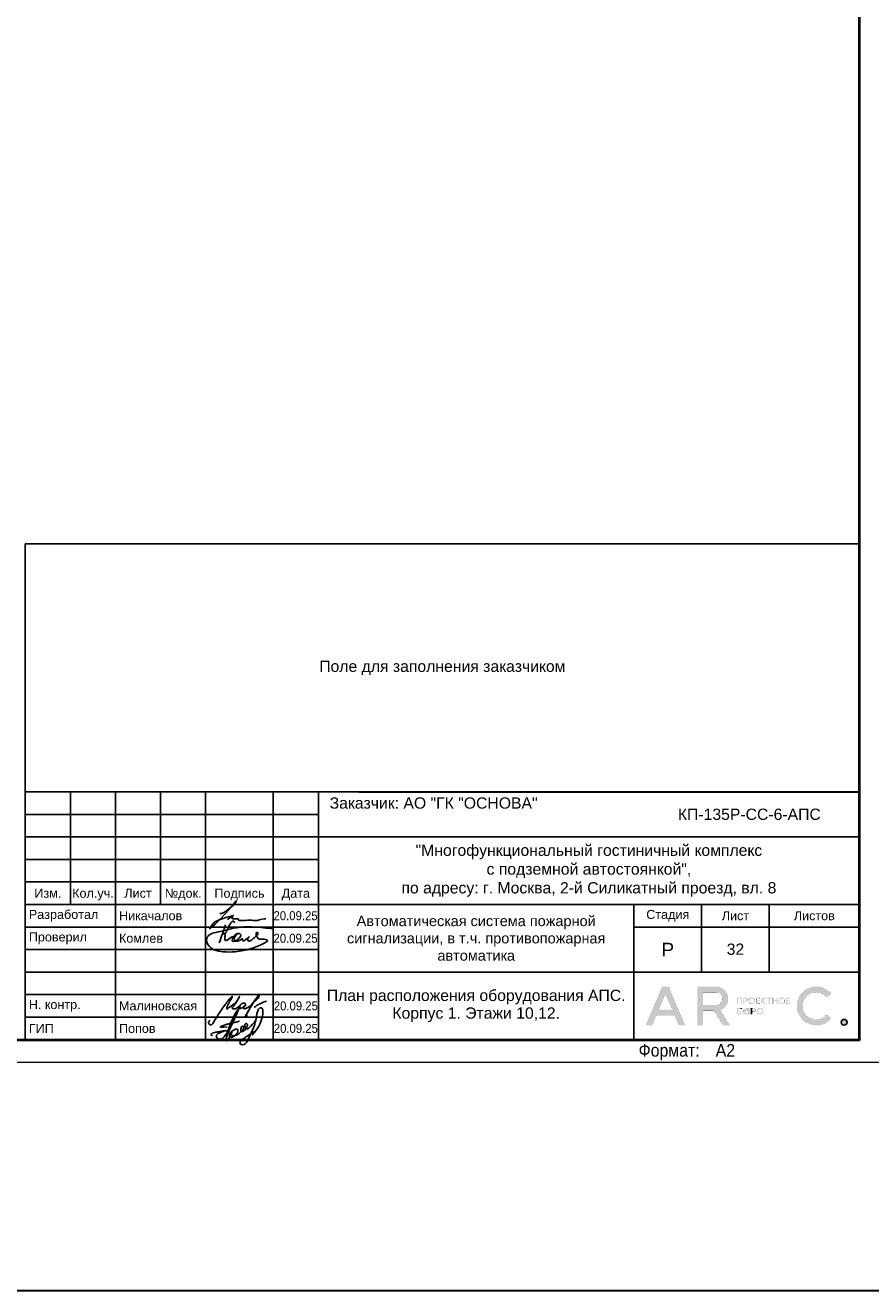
# Model space of a CAD drawing. Header units: millimetres. Extents: x 303602 to 13248484, y -10200551 to -26241.
# Tile 21 of 51: x 610467 to 629217, y -104490 to -76414. Entities that reach past the tile are written whole.
import ezdxf
from ezdxf.enums import TextEntityAlignment as Align

# ---------------------------------------------------------------- set-up
doc = ezdxf.new("R2010")
doc.units = ezdxf.units.MM
doc.layers.get('Defpoints').update_dxf_attribs({"color": 252})
for name, color, linetype, lineweight in [('DB CP Оформление', 7, 'Continuous', 25), ('RC-Извещатели_пожарные', 1, 'Continuous', 30), ('Z-000-P_SCHED', 7, 'Continuous', 20), ('Охрана входов', 252, 'Continuous', 30), ('Рамка', 7, 'Continuous', 18)]:
    doc.layers.add(name, color=color, linetype=linetype, lineweight=lineweight)
doc.layers.add('DB CP Подписи', color=7, linetype='Continuous', lineweight=25, true_color=0x0a45f5)
doc.layers.add('формат', color=250, linetype='Continuous')
doc.styles.add('Arial', font='arial.ttf', dxfattribs={"width": 0.9, "height": 699.9999999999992})
doc.styles.add('CP.Text', font='arial.ttf')
doc.styles.add('CP.Text дата', font='arial.ttf', dxfattribs={"width": 0.9})

# ---------------------------------------------------------------- blocks, each defined once
blk = doc.blocks.new('*U39')
at = {"color": 0, "lineweight": 0}
blk.add_lwpolyline([(-594, 4.393872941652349e-15), (6.661338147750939e-14, 6.661338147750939e-14), (3.331937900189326e-14, 420.0000000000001), (-594.0000000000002, 420.0000000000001)], close=True, dxfattribs=at)
at = {"lineweight": 40}
blk.add_lwpolyline([(-574, 5.000000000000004), (-4.999999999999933, 5.000000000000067), (-4.999999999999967, 415.0000000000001), (-574.0000000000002, 415.0000000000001)], close=True, dxfattribs=at)
at = {"style": 'Arial', "width": 0.9}
blk.add_text('Формат:', height=2.8, dxfattribs=at).set_placement((-53.97311837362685, 1.250000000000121))
at = {"style": 'Arial', "width": 0.9, "flags": 8}
blk.add_attdef('FORMAT', (-36.87188609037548, 1.257088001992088), '', height=2.8, dxfattribs=at)
blk = doc.blocks.new('Попов')
at = {"layer": 'DB CP Подписи', "color": 160, "true_color": 0x0a45f5}
for points in [[(7.394956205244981, 7.032094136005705), (4.284556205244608, 0.8400941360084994), (3.982156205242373, 0.4944941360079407), (3.665356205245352, 0.2583778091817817), (3.190156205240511, 0.09837780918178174), (2.801356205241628, 0.2064941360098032), (2.509696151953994, 0.451294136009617), (2.383756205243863, 0.7680941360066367), (2.429696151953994, 0.9984941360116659), (2.62855620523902, 1.243294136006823), (3.319756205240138, 1.603294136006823), (3.895756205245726, 1.848094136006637), (4.370956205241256, 1.992094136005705), (4.918156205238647, 1.992094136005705)], [(5.979696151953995, 4.069175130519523), (4.859696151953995, -0.1216221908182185), (5.311356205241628, 0.624094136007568), (5.311356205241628, 0.8688941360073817), (5.624396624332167, 1.697142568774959), (6.247356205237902, 2.150494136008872), (6.650556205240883, 2.323294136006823), (6.909756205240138, 2.323294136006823), (7.125756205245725, 2.150494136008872), (7.125756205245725, 1.747294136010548), (6.82335620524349, 1.243294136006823), (6.333756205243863, 0.7968941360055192), (5.714556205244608, 0.5088941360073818), (5.412156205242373, 0.5952941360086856), (5.49855620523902, 1.286494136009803), (5.817585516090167, 1.879286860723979), (5.714556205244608, 1.286494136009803), (5.829756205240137, 0.9552941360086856), (6.146556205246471, 0.8832941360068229), (6.794556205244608, 1.012894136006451), (7.528956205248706, 1.459294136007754), (8.119356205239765, 2.064094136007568), (8.407356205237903, 2.510494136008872), (8.407356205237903, 2.899294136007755), (8.320956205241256, 3.028894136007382), (8.090556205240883, 2.956894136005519), (7.816956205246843, 2.366494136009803), (7.816956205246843, 1.963294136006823), (7.989756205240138, 1.776094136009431), (8.364156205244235, 1.891294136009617), (8.82495620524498, 2.323294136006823), (9.055356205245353, 2.697694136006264), (9.271356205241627, 3.302494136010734), (9.012156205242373, 3.561694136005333), (8.882556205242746, 3.561694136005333), (8.709696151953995, 3.3600941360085), (8.709696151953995, 2.978377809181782), (9.039696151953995, 2.408377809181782), (10.349696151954, 3.378377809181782), (11.11969615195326, 4.410259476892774), (11.27818451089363, 5.133235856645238), (11.35539592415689, 5.654323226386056), (11.38831620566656, 5.819447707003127), (11.35539592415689, 5.654323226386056)], [(7.394956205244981, 7.032094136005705), (6.962956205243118, 6.427294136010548), (4.918156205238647, 1.992094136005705)], [(8.094156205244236, 0.03369413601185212), (8.828556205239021, 0.5520941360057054), (9.980556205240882, 1.272094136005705), (10.85895620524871, 1.761694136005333), (10.41255620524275, 1.084894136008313), (11.57895620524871, 2.611294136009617), (12.16935620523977, 3.84969413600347), (12.471756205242, 4.713694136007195), (12.629696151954, 5.419294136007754), (12.689696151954, 6.2400941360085), (12.54375620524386, 6.945694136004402), (12.34215620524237, 7.075294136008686), (12.03975620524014, 7.075294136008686), (11.64969615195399, 6.6000941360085), (11.379696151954, 5.779294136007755), (11.21895620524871, 4.728094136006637), (10.72935620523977, 3.014494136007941), (9.418956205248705, 0.0336941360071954)], [(3.521356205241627, 2.971294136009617), (3.294445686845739, 2.859738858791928), (4.789696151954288, 2.859738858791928)], [(3.521356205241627, 2.971294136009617), (4.126156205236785, 3.244894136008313), (4.932556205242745, 3.475294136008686), (6.444556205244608, 3.835294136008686), (7.495756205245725, 4.080094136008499)], [(1.534156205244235, 0.8688941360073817), (1.303756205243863, 1.041694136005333), (1.217356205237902, 1.214494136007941), (1.447756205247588, 1.416094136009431), (2.038156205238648, 1.603294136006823), (2.815756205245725, 1.761694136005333), (3.506956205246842, 1.876894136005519), (4.357209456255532, 1.989153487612), (4.918156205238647, 1.992094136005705)]]:
    blk.add_spline(points, degree=3, dxfattribs=at)
at = {"layer": 'DB CP Подписи'}
blk.add_spline([(8.094156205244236, 0.03369413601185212), (7.791756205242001, -0.2544480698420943), (7.618956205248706, -0.4847058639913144), (7.618956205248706, -0.8015058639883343), (7.950156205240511, -1.060705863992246), (8.569356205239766, -1.060705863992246), (8.943756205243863, -0.7583058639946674), (9.116556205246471, -0.4991058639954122), (9.418956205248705, 0.0336941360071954)], degree=3, dxfattribs=at)
blk = doc.blocks.new('A$Cf51998ab')
at = {"layer": 'DB CP Подписи'}
for points in [[(2.024743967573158, 7.175397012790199), (0.02474396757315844, 3.175397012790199), (2.524743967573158, 0.1753970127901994), (9.524743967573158, 6.675397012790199), (17.02474396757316, 19.1753970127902), (23.52474396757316, 28.6753970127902), (29.02474396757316, 35.6753970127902), (35.52474396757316, 43.6753970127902), (36.52474396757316, 44.6753970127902), (30.02474396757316, 30.6753970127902), (28.52474396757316, 26.1753970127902), (28.52474396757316, 25.1753970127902), (31.52474396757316, 26.6753970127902), (36.02474396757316, 30.1753970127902), (43.52474396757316, 36.1753970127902), (45.52474396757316, 39.1753970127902), (47.52474396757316, 42.6753970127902), (47.52474396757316, 43.1753970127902), (48.02474396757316, 44.1753970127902), (40.52474396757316, 31.1753970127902), (37.52474396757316, 25.6753970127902), (40.52474396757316, 25.1753970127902), (47.02474396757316, 28.6753970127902), (47.52474396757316, 29.1753970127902)], [(66.52474396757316, 31.6753970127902), (75.02474396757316, 39.1753970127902), (79.02474396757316, 43.6753970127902), (79.52474396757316, 46.6753970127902), (75.02474396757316, 41.6753970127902), (69.02474396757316, 32.6753970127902), (61.02474396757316, 18.6753970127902), (57.02474396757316, 11.6753970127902), (61.52474396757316, 15.6753970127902)], [(57.52474396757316, 34.1753970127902), (54.52474396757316, 34.1753970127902), (50.02474396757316, 31.1753970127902), (49.52474396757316, 26.1753970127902), (54.02474396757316, 27.6753970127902), (56.02474396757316, 29.1753970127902), (58.02474396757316, 33.1753970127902), (57.52474396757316, 34.1753970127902)], [(59.02474396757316, 30.6753970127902), (55.49455854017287, 28.71229258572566), (55.52474396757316, 25.6753970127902), (57.52474396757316, 25.6753970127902), (62.02474396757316, 27.6753970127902), (65.02474396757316, 29.6753970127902), (65.52474396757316, 30.1753970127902)], [(71.80259313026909, 27.23596012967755), (75.18207571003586, 30.02247973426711), (81.43411698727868, 33.40007838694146), (87.77064376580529, 36.27103771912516), (91.06563812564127, 37.45319772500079)]]:
    blk.add_spline(points, degree=3, dxfattribs=at)
blk = doc.blocks.new('Лого')
at = {"layer": 'DB CP Оформление'}
h = blk.add_hatch(color=0, dxfattribs=at)
edge = h.paths.add_edge_path()
edge.add_line((-3.149615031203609, 491.8564630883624), (-2.145539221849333, 491.0307320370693))
edge.add_arc((-5.466713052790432, 493.7619962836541), 4.300000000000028, 39.43316774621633, 320.5668322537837, ccw=False)
edge.add_line((-2.145539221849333, 496.4932605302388), (-3.149615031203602, 495.6675294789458))
edge.add_arc((-5.466713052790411, 493.7619962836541), 3.000000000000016, 39.43316774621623, 320.5668322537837)
edge = h.paths.add_edge_path()
edge.add_arc((0.7039796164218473, 490.1453402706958), 0.65, 0, 360)
h.paths.add_polyline_path([(-38.91856638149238, 496.3972109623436), (-37.43639440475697, 492.9290438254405), (-40.40073835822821, 492.9290438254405)], flags=16)
edge = h.paths.add_edge_path(flags=16)
edge.add_line((-30.56831019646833, 493.9825875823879), (-27.63778042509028, 493.9825875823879))
edge.add_arc((-27.63778042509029, 495.2825875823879), 1.299999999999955, 270.0000000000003, 360.0000000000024)
edge.add_line((-26.33778042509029, 495.2825875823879), (-26.33778042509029, 495.4512324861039))
edge.add_arc((-27.63778042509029, 495.4512324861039), 1.300000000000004, 359.9999999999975, 449.9999999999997)
edge.add_line((-27.63778042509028, 496.7512324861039), (-30.56831019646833, 496.7512324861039))
edge.add_line((-30.56831019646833, 496.7512324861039), (-30.56831019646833, 493.9825875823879))
h.paths.add_polyline_path([(-35.9689509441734, 489.4953402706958), (-36.88082038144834, 491.6290438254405), (-40.956312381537, 491.6290438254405), (-41.8681818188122, 489.4953402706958), (-43.28192242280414, 489.4953402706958), (-39.6254366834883, 498.0512324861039), (-38.21169607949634, 498.0512324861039), (-34.55521034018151, 489.4953402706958)])
edge = h.paths.add_edge_path()
edge.add_line((-30.56831019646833, 489.4953402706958), (-31.86831019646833, 489.4953402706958))
edge.add_line((-31.86831019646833, 489.4953402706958), (-31.86831019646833, 498.0512324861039))
edge.add_line((-31.86831019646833, 498.0512324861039), (-27.63778042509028, 498.0512324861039))
edge.add_arc((-27.63778042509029, 495.4512324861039), 2.600000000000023, 0, 89.99999999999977, ccw=False)
edge.add_line((-25.03778042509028, 495.4512324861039), (-25.03778042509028, 495.2825875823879))
edge.add_arc((-27.63778042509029, 495.2825875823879), 2.600000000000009, -70.23716168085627, 0, ccw=False)
edge.add_line((-26.75864866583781, 492.8357268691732), (-24.6131234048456, 489.4953402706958))
edge.add_line((-24.6131234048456, 489.4953402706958), (-26.15818166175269, 489.4953402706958))
edge.add_line((-26.15818166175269, 489.4953402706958), (-28.20534579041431, 492.6825875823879))
edge.add_line((-28.20534579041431, 492.6825875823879), (-30.56831019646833, 492.6825875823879))
edge.add_line((-30.56831019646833, 492.6825875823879), (-30.56831019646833, 489.4953402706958))
edge = h.paths.add_edge_path(flags=16)
edge.add_line((-21.27053753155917, 492.6928723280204), (-21.27053753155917, 492.5228723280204))
edge.add_arc((-20.82053753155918, 492.5228723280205), 0.4499999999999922, 180.0000000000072, 270.0000000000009)
edge.add_line((-20.82053753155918, 492.0728723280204), (-20.69150461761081, 492.0728723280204))
edge.add_arc((-20.6915046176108, 492.5228723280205), 0.4500000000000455, 269.9999999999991, 359.9999999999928)
edge.add_line((-20.24150461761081, 492.5228723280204), (-20.24150461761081, 492.6928723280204))
edge.add_arc((-20.69150461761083, 492.6928723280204), 0.4500000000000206, 0, 89.99999999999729)
edge.add_line((-20.69150461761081, 493.1428723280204), (-20.82053753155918, 493.1428723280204))
edge.add_arc((-20.82053753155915, 492.6928723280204), 0.4500000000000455, 90.00000000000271, 180)
edge = h.paths.add_edge_path(flags=17)
edge.add_line((-21.62964566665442, 491.9228723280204), (-21.62964566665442, 492.5328723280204))
edge.add_line((-21.62964566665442, 492.5328723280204), (-21.45053753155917, 492.5328723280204))
edge.add_line((-21.45053753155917, 492.5328723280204), (-21.45053753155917, 492.5228723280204))
edge.add_arc((-20.85053753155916, 492.5228723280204), 0.6000000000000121, 180, 269.999999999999)
edge.add_line((-20.85053753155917, 491.9228723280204), (-20.66150461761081, 491.9228723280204))
edge.add_arc((-20.66150461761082, 492.5228723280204), 0.6000000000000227, 270.000000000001, 360)
edge.add_line((-20.06150461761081, 492.5228723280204), (-20.06150461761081, 492.6928723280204))
edge.add_arc((-20.66150461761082, 492.6928723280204), 0.6000000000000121, 0, 89.99999999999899)
edge.add_line((-20.66150461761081, 493.2928723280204), (-20.85053753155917, 493.2928723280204))
edge.add_arc((-20.85053753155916, 492.6928723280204), 0.6000000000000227, 90.00000000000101, 180)
edge.add_line((-21.45053753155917, 492.6928723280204), (-21.45053753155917, 492.6828723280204))
edge.add_line((-21.45053753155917, 492.6828723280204), (-21.62964566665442, 492.6828723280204))
edge.add_line((-21.62964566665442, 492.6828723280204), (-21.62964566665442, 493.2928723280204))
edge.add_line((-21.62964566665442, 493.2928723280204), (-21.80964566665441, 493.2928723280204))
edge.add_line((-21.80964566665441, 493.2928723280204), (-21.80964566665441, 491.9228723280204))
edge.add_line((-21.80964566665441, 491.9228723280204), (-21.62964566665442, 491.9228723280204))
edge = h.paths.add_edge_path(flags=16)
edge.add_line((-18.44160413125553, 492.6928723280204), (-18.44160413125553, 492.5228723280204))
edge.add_arc((-17.99160413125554, 492.5228723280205), 0.4499999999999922, 180.0000000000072, 270.0000000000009)
edge.add_line((-17.99160413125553, 492.0728723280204), (-17.86257121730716, 492.0728723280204))
edge.add_arc((-17.86257121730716, 492.5228723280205), 0.4500000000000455, 269.9999999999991, 359.9999999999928)
edge.add_line((-17.41257121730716, 492.5228723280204), (-17.41257121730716, 492.6928723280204))
edge.add_arc((-17.86257121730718, 492.6928723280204), 0.4500000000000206, 0, 89.99999999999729)
edge.add_line((-17.86257121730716, 493.1428723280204), (-17.99160413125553, 493.1428723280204))
edge.add_arc((-17.99160413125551, 492.6928723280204), 0.4500000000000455, 90.00000000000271, 180)
edge = h.paths.add_edge_path()
edge.add_line((-18.62160413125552, 492.6928723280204), (-18.62160413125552, 492.5228723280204))
edge.add_arc((-18.02160413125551, 492.5228723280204), 0.6000000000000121, 180, 269.999999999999)
edge.add_line((-18.02160413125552, 491.9228723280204), (-17.83257121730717, 491.9228723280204))
edge.add_arc((-17.83257121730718, 492.5228723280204), 0.6000000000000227, 270.000000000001, 360)
edge.add_line((-17.23257121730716, 492.5228723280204), (-17.23257121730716, 492.6928723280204))
edge.add_arc((-17.83257121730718, 492.6928723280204), 0.6000000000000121, 0, 89.99999999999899)
edge.add_line((-17.83257121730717, 493.2928723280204), (-18.02160413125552, 493.2928723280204))
edge.add_arc((-18.02160413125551, 492.6928723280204), 0.6000000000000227, 90.00000000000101, 180)
edge = h.paths.add_edge_path(flags=16)
edge.add_line((-13.61226025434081, 494.9777851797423), (-13.61226025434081, 494.8077851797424))
edge.add_arc((-13.16226025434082, 494.8077851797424), 0.4499999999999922, 180.0000000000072, 270.0000000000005)
edge.add_line((-13.16226025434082, 494.3577851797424), (-13.03322734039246, 494.3577851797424))
edge.add_arc((-13.03322734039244, 494.8077851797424), 0.4500000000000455, 269.9999999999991, 359.9999999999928)
edge.add_line((-12.58322734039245, 494.8077851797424), (-12.58322734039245, 494.9777851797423))
edge.add_arc((-13.03322734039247, 494.9777851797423), 0.4500000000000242, 0, 89.99999999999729)
edge.add_line((-13.03322734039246, 495.4277851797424), (-13.16226025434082, 495.4277851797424))
edge.add_arc((-13.16226025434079, 494.9777851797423), 0.4500000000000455, 90.00000000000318, 180)
edge = h.paths.add_edge_path()
edge.add_line((-13.79226025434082, 494.9777851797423), (-13.79226025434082, 494.8077851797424))
edge.add_arc((-13.19226025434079, 494.8077851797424), 0.6000000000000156, 180, 269.9999999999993)
edge.add_line((-13.19226025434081, 494.2077851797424), (-13.00322734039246, 494.2077851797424))
edge.add_arc((-13.00322734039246, 494.8077851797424), 0.6000000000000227, 270.000000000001, 360)
edge.add_line((-12.40322734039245, 494.8077851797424), (-12.40322734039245, 494.9777851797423))
edge.add_arc((-13.00322734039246, 494.9777851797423), 0.6000000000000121, 0, 89.99999999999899)
edge.add_line((-13.00322734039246, 495.5777851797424), (-13.19226025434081, 495.5777851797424))
edge.add_arc((-13.19226025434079, 494.9777851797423), 0.6000000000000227, 90.00000000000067, 180)
edge = h.paths.add_edge_path(flags=16)
edge.add_line((-20.28705089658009, 494.9777851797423), (-20.28705089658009, 494.8077851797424))
edge.add_arc((-19.8370508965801, 494.8077851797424), 0.4499999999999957, 180.0000000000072, 270.0000000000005)
edge.add_line((-19.83705089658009, 494.3577851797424), (-19.70801798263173, 494.3577851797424))
edge.add_arc((-19.70801798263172, 494.8077851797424), 0.4500000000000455, 269.9999999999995, 359.9999999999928)
edge.add_line((-19.25801798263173, 494.8077851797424), (-19.25801798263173, 494.9777851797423))
edge.add_arc((-19.70801798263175, 494.9777851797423), 0.4500000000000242, 0, 89.99999999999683)
edge.add_line((-19.70801798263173, 495.4277851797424), (-19.83705089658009, 495.4277851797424))
edge.add_arc((-19.83705089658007, 494.9777851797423), 0.4500000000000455, 90.00000000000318, 180)
edge = h.paths.add_edge_path()
edge.add_line((-20.46705089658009, 494.9777851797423), (-20.46705089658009, 494.8077851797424))
edge.add_arc((-19.86705089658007, 494.8077851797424), 0.6000000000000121, 180, 269.999999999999)
edge.add_line((-19.86705089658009, 494.2077851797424), (-19.67801798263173, 494.2077851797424))
edge.add_arc((-19.67801798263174, 494.8077851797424), 0.6000000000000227, 270.000000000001, 360)
edge.add_line((-19.07801798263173, 494.8077851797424), (-19.07801798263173, 494.9777851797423))
edge.add_arc((-19.67801798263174, 494.9777851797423), 0.6000000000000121, 0, 89.99999999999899)
edge.add_line((-19.67801798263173, 495.5777851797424), (-19.86705089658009, 495.5777851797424))
edge.add_arc((-19.86705089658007, 494.9777851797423), 0.6000000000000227, 90.00000000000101, 180)
edge = h.paths.add_edge_path(flags=16)
edge.add_arc((-19.22667760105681, 492.7878723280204), 0.1800000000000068, 270.0000000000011, 360)
edge.add_line((-19.04667760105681, 492.7878723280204), (-19.0466776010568, 492.9328723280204))
edge.add_arc((-19.22667760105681, 492.9328723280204), 0.1800000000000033, 0, 89.99999999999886)
edge.add_line((-19.2266776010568, 493.1128723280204), (-19.63443714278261, 493.1128723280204))
edge.add_line((-19.63443714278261, 493.1128723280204), (-19.6344371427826, 492.6078723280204))
edge.add_line((-19.6344371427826, 492.6078723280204), (-19.22667760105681, 492.6078723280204))
edge = h.paths.add_edge_path()
edge.add_line((-19.63443714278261, 491.9228723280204), (-19.81443714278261, 491.9228723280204))
edge.add_line((-19.81443714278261, 491.9228723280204), (-19.81443714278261, 493.2928723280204))
edge.add_line((-19.81443714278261, 493.2928723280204), (-19.2266776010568, 493.2928723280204))
edge.add_arc((-19.2266776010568, 492.9328723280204), 0.3600000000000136, 0, 89.99999999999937, ccw=False)
edge.add_line((-18.8666776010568, 492.9328723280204), (-18.86667760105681, 492.7878723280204))
edge.add_arc((-19.22667760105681, 492.7878723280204), 0.3600000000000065, -89.99999999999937, 0, ccw=False)
edge.add_line((-19.22667760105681, 492.4278723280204), (-19.63443714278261, 492.4278723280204))
edge.add_line((-19.63443714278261, 492.4278723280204), (-19.63443714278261, 491.9228723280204))
edge = h.paths.add_edge_path(flags=16)
edge.add_line((-22.41432519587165, 492.0728723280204), (-22.81592550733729, 492.0728723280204))
edge.add_line((-22.81592550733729, 492.0728723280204), (-22.81592550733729, 492.5700955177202))
edge.add_line((-22.81592550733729, 492.5700955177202), (-22.41432519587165, 492.5700955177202))
edge.add_arc((-22.41432519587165, 492.3900955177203), 0.17999999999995, -1.807620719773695e-11, 89.99999999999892, ccw=False)
edge.add_line((-22.23432519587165, 492.3900955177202), (-22.23432519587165, 492.2528723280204))
edge.add_arc((-22.41432519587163, 492.2528723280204), 0.1799999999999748, -90.00000000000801, 0, ccw=False)
h.paths.add_polyline_path([(-16.95626591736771, 495.5777851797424), (-17.51223811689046, 494.9677851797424), (-17.55459530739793, 494.9677851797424), (-17.55459530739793, 495.5777851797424), (-17.73459530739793, 495.5777851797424), (-17.73459530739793, 494.2077851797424), (-17.55459530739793, 494.2077851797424), (-17.55459530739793, 494.8177851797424), (-17.47826675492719, 494.8177851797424), (-16.92229455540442, 494.2077851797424), (-16.67874821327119, 494.2077851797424), (-17.32006333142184, 494.9114214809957), (-16.71271957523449, 495.5777851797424)])
edge = h.paths.add_edge_path()
edge.add_line((-22.10894538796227, 493.1128723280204), (-22.8159255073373, 493.1128723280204))
edge.add_line((-22.8159255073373, 493.1128723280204), (-22.81592550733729, 492.7200955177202))
edge.add_line((-22.81592550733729, 492.7200955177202), (-22.41432519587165, 492.7200955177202))
edge.add_arc((-22.41432519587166, 492.3600955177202), 0.3600000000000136, 0, 89.99999999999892, ccw=False)
edge.add_line((-22.05432519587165, 492.3600955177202), (-22.05432519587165, 492.2828723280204))
edge.add_arc((-22.41432519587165, 492.2828723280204), 0.3600000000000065, -89.99999999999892, 0, ccw=False)
edge.add_line((-22.41432519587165, 491.9228723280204), (-23.01592550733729, 491.9228723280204))
edge.add_line((-23.01592550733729, 491.9228723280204), (-23.01592550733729, 493.2928723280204))
edge.add_line((-23.01592550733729, 493.2928723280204), (-22.10894538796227, 493.2928723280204))
edge.add_line((-22.10894538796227, 493.2928723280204), (-22.10894538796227, 493.1128723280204))
h.paths.add_polyline_path([(-15.99401623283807, 495.3977851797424), (-16.45775531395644, 495.3977851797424), (-16.45775531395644, 495.5777851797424), (-15.35027715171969, 495.5777851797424), (-15.35027715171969, 495.3977851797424), (-15.81401623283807, 495.3977851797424), (-15.81401623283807, 494.2077851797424), (-15.99401623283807, 494.2077851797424)])
h.paths.add_polyline_path([(-14.219327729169, 494.9827851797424), (-14.219327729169, 495.5777851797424), (-14.039327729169, 495.5777851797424), (-14.039327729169, 494.2077851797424), (-14.219327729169, 494.2077851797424), (-14.219327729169, 494.8027851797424), (-14.92320967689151, 494.8027851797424), (-14.92320967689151, 494.2077851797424), (-15.10320967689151, 494.2077851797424), (-15.10320967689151, 495.5777851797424), (-14.92320967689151, 495.5777851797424), (-14.92320967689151, 494.9827851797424)])
h.paths.add_polyline_path([(-11.97615986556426, 494.8027851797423), (-11.97615986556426, 494.3877851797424), (-11.30687213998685, 494.3877851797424), (-11.30687213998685, 494.2077851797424), (-12.15615986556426, 494.2077851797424), (-12.15615986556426, 495.5777851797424), (-11.30687213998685, 495.5777851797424), (-11.30687213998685, 495.3977851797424), (-11.97615986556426, 495.3977851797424), (-11.97615986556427, 494.9827851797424), (-11.34484040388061, 494.9827851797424), (-11.34484040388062, 494.8027851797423)])
edge = h.paths.add_edge_path(flags=16)
edge.add_arc((-21.07411837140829, 495.0727851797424), 0.1800000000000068, 270.0000000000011, 360)
edge.add_line((-20.89411837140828, 495.0727851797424), (-20.89411837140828, 495.2177851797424))
edge.add_arc((-21.07411837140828, 495.2177851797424), 0.1800000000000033, 0, 89.99999999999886)
edge.add_line((-21.07411837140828, 495.3977851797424), (-21.48187791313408, 495.3977851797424))
edge.add_line((-21.48187791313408, 495.3977851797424), (-21.48187791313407, 494.8927851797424))
edge.add_line((-21.48187791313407, 494.8927851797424), (-21.07411837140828, 494.8927851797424))
h.paths.add_polyline_path([(-22.81592550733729, 494.2077851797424), (-23.01592550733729, 494.2077851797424), (-23.01592550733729, 495.5777851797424), (-21.90894538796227, 495.5777851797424), (-21.90894538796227, 494.2077851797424), (-22.10894538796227, 494.2077851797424), (-22.10894538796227, 495.3977851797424), (-22.81592550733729, 495.3977851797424)])
h.paths.add_polyline_path([(-18.65095050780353, 494.8027851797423), (-18.65095050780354, 494.3877851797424), (-17.98166278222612, 494.3877851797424), (-17.98166278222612, 494.2077851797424), (-18.83095050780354, 494.2077851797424), (-18.83095050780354, 495.5777851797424), (-17.98166278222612, 495.5777851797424), (-17.98166278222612, 495.3977851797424), (-18.65095050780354, 495.3977851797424), (-18.65095050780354, 494.9827851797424), (-18.01963104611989, 494.9827851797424), (-18.01963104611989, 494.8027851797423)])
edge = h.paths.add_edge_path()
edge.add_line((-21.48187791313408, 494.2077851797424), (-21.66187791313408, 494.2077851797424))
edge.add_line((-21.66187791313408, 494.2077851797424), (-21.66187791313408, 495.5777851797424))
edge.add_line((-21.66187791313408, 495.5777851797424), (-21.07411837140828, 495.5777851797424))
edge.add_arc((-21.07411837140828, 495.2177851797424), 0.3600000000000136, 0, 89.99999999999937, ccw=False)
edge.add_line((-20.71411837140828, 495.2177851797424), (-20.71411837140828, 495.0727851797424))
edge.add_arc((-21.07411837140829, 495.0727851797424), 0.3600000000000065, -89.99999999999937, 0, ccw=False)
edge.add_line((-21.07411837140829, 494.7127851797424), (-21.48187791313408, 494.7127851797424))
edge.add_line((-21.48187791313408, 494.7127851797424), (-21.48187791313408, 494.2077851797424))
edge = h.paths.add_edge_path()
edge.add_line((-19.81443714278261, 493.2928723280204), (-19.81443714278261, 491.9228723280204))
edge.add_line((-22.10894538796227, 493.2928723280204), (-22.10894538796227, 493.1128723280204))
at = {"layer": 'DB CP Оформление', "color": 0}
for p, q in [((-22.10894538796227, 493.2928723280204), (-22.10894538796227, 493.1128723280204)), ((-19.81443714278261, 493.2928723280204), (-19.81443714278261, 491.9228723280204))]:
    blk.add_line(p, q, dxfattribs=at)
at = {"layer": 'DB CP Оформление', "color": 0, "const_width": 0.01}
for points in [[(-35.9689509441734, 489.4953402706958), (-36.88082038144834, 491.6290438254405), (-40.956312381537, 491.6290438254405), (-41.8681818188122, 489.4953402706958), (-43.28192242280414, 489.4953402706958), (-39.6254366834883, 498.0512324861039), (-38.21169607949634, 498.0512324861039), (-34.55521034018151, 489.4953402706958)], [(-38.91856638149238, 496.3972109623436), (-37.43639440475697, 492.9290438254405), (-40.40073835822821, 492.9290438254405)], [(-22.81592550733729, 494.2077851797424), (-23.01592550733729, 494.2077851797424), (-23.01592550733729, 495.5777851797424), (-21.90894538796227, 495.5777851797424), (-21.90894538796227, 494.2077851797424), (-22.10894538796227, 494.2077851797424), (-22.10894538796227, 495.3977851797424), (-22.81592550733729, 495.3977851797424)], [(-18.65095050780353, 494.8027851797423), (-18.65095050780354, 494.3877851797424), (-17.98166278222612, 494.3877851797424), (-17.98166278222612, 494.2077851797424), (-18.83095050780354, 494.2077851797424), (-18.83095050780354, 495.5777851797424), (-17.98166278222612, 495.5777851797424), (-17.98166278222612, 495.3977851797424), (-18.65095050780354, 495.3977851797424), (-18.65095050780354, 494.9827851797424), (-18.01963104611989, 494.9827851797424), (-18.01963104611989, 494.8027851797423)], [(-16.95626591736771, 495.5777851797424), (-17.51223811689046, 494.9677851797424), (-17.55459530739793, 494.9677851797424), (-17.55459530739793, 495.5777851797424), (-17.73459530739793, 495.5777851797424), (-17.73459530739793, 494.2077851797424), (-17.55459530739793, 494.2077851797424), (-17.55459530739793, 494.8177851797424), (-17.47826675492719, 494.8177851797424), (-16.92229455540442, 494.2077851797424), (-16.67874821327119, 494.2077851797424), (-17.32006333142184, 494.9114214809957), (-16.71271957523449, 495.5777851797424)], [(-15.99401623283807, 495.3977851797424), (-16.45775531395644, 495.3977851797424), (-16.45775531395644, 495.5777851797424), (-15.35027715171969, 495.5777851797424), (-15.35027715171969, 495.3977851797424), (-15.81401623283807, 495.3977851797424), (-15.81401623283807, 494.2077851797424), (-15.99401623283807, 494.2077851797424)], [(-14.219327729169, 494.9827851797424), (-14.219327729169, 495.5777851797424), (-14.039327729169, 495.5777851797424), (-14.039327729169, 494.2077851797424), (-14.219327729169, 494.2077851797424), (-14.219327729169, 494.8027851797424), (-14.92320967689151, 494.8027851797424), (-14.92320967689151, 494.2077851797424), (-15.10320967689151, 494.2077851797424), (-15.10320967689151, 495.5777851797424), (-14.92320967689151, 495.5777851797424), (-14.92320967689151, 494.9827851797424)], [(-11.97615986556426, 494.8027851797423), (-11.97615986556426, 494.3877851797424), (-11.30687213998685, 494.3877851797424), (-11.30687213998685, 494.2077851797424), (-12.15615986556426, 494.2077851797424), (-12.15615986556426, 495.5777851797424), (-11.30687213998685, 495.5777851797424), (-11.30687213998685, 495.3977851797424), (-11.97615986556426, 495.3977851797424), (-11.97615986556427, 494.9827851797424), (-11.34484040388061, 494.9827851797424), (-11.34484040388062, 494.8027851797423)]]:
    blk.add_lwpolyline(points, close=True, dxfattribs=at)
for points in [[(-30.56831019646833, 489.4953402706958), (-31.86831019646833, 489.4953402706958), (-31.86831019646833, 498.0512324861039), (-27.63778042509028, 498.0512324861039, -0.414213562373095), (-25.03778042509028, 495.4512324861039), (-25.03778042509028, 495.2825875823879, -0.316436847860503), (-26.75864866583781, 492.8357268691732), (-24.6131234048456, 489.4953402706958), (-26.15818166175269, 489.4953402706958), (-28.20534579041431, 492.6825875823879), (-30.56831019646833, 492.6825875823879)], [(-3.149615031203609, 491.8564630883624), (-2.145539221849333, 491.0307320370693, -2.790346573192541), (-2.145539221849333, 496.4932605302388), (-3.149615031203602, 495.6675294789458, 2.790346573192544)], [(-30.56831019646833, 493.9825875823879), (-27.63778042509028, 493.9825875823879, 0.414213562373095), (-26.33778042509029, 495.2825875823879), (-26.33778042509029, 495.4512324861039, 0.414213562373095), (-27.63778042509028, 496.7512324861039), (-30.56831019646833, 496.7512324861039)], [(-21.48187791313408, 494.2077851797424), (-21.66187791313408, 494.2077851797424), (-21.66187791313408, 495.5777851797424), (-21.07411837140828, 495.5777851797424, -0.4142135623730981), (-20.71411837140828, 495.2177851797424), (-20.71411837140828, 495.0727851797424, -0.4142135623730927), (-21.07411837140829, 494.7127851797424), (-21.48187791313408, 494.7127851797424)], [(-21.07411837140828, 494.8927851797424, 0.4142135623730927), (-20.89411837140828, 495.0727851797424), (-20.89411837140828, 495.2177851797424, 0.4142135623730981), (-21.07411837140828, 495.3977851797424), (-21.48187791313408, 495.3977851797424), (-21.48187791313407, 494.8927851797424)], [(-20.46705089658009, 494.9777851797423), (-20.46705089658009, 494.8077851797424, 0.414213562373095), (-19.86705089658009, 494.2077851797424), (-19.67801798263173, 494.2077851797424, 0.414213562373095), (-19.07801798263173, 494.8077851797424), (-19.07801798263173, 494.9777851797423, 0.414213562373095), (-19.67801798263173, 495.5777851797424), (-19.86705089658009, 495.5777851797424, 0.414213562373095)], [(-20.28705089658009, 494.9777851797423), (-20.28705089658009, 494.8077851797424, 0.414213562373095), (-19.83705089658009, 494.3577851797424), (-19.70801798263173, 494.3577851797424, 0.414213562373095), (-19.25801798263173, 494.8077851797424), (-19.25801798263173, 494.9777851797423, 0.414213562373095), (-19.70801798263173, 495.4277851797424), (-19.83705089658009, 495.4277851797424, 0.414213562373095)], [(-13.79226025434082, 494.9777851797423), (-13.79226025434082, 494.8077851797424, 0.414213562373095), (-13.19226025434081, 494.2077851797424), (-13.00322734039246, 494.2077851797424, 0.414213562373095), (-12.40322734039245, 494.8077851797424), (-12.40322734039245, 494.9777851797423, 0.414213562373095), (-13.00322734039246, 495.5777851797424), (-13.19226025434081, 495.5777851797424, 0.414213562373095)], [(-13.61226025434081, 494.9777851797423), (-13.61226025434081, 494.8077851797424, 0.414213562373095), (-13.16226025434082, 494.3577851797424), (-13.03322734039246, 494.3577851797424, 0.414213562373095), (-12.58322734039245, 494.8077851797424), (-12.58322734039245, 494.9777851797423, 0.414213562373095), (-13.03322734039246, 495.4277851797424), (-13.16226025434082, 495.4277851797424, 0.414213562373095)], [(-22.10894538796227, 493.1128723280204), (-22.8159255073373, 493.1128723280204), (-22.81592550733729, 492.7200955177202), (-22.41432519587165, 492.7200955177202, -0.4142135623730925), (-22.05432519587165, 492.3600955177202), (-22.05432519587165, 492.2828723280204, -0.4142135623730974), (-22.41432519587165, 491.9228723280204), (-23.01592550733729, 491.9228723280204), (-23.01592550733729, 493.2928723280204), (-22.10894538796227, 493.2928723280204)], [(-22.41432519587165, 492.0728723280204), (-22.81592550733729, 492.0728723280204), (-22.81592550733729, 492.5700955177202), (-22.41432519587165, 492.5700955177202, -0.4142135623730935), (-22.23432519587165, 492.3900955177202), (-22.23432519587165, 492.2528723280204, -0.4142135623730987)], [(-21.62964566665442, 491.9228723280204), (-21.62964566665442, 492.5328723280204), (-21.45053753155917, 492.5328723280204), (-21.45053753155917, 492.5228723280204, 0.414213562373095), (-20.85053753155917, 491.9228723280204), (-20.66150461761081, 491.9228723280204, 0.414213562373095), (-20.06150461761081, 492.5228723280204), (-20.06150461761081, 492.6928723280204, 0.414213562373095), (-20.66150461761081, 493.2928723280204), (-20.85053753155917, 493.2928723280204, 0.414213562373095), (-21.45053753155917, 492.6928723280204), (-21.45053753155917, 492.6828723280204), (-21.62964566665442, 492.6828723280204), (-21.62964566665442, 493.2928723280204), (-21.80964566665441, 493.2928723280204), (-21.80964566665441, 491.9228723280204)], [(-21.27053753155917, 492.6928723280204), (-21.27053753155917, 492.5228723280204, 0.414213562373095), (-20.82053753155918, 492.0728723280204), (-20.69150461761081, 492.0728723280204, 0.414213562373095), (-20.24150461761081, 492.5228723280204), (-20.24150461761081, 492.6928723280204, 0.414213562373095), (-20.69150461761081, 493.1428723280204), (-20.82053753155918, 493.1428723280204, 0.414213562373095)], [(-19.63443714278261, 491.9228723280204), (-19.81443714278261, 491.9228723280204), (-19.81443714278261, 493.2928723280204), (-19.2266776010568, 493.2928723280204, -0.4142135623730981), (-18.8666776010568, 492.9328723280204), (-18.86667760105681, 492.7878723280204, -0.4142135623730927), (-19.22667760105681, 492.4278723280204), (-19.63443714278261, 492.4278723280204)], [(-19.22667760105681, 492.6078723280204, 0.4142135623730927), (-19.04667760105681, 492.7878723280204), (-19.0466776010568, 492.9328723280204, 0.4142135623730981), (-19.2266776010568, 493.1128723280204), (-19.63443714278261, 493.1128723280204), (-19.6344371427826, 492.6078723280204)], [(-18.62160413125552, 492.6928723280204), (-18.62160413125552, 492.5228723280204, 0.414213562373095), (-18.02160413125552, 491.9228723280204), (-17.83257121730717, 491.9228723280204, 0.414213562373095), (-17.23257121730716, 492.5228723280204), (-17.23257121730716, 492.6928723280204, 0.414213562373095), (-17.83257121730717, 493.2928723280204), (-18.02160413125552, 493.2928723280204, 0.414213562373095)], [(-18.44160413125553, 492.6928723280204), (-18.44160413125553, 492.5228723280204, 0.414213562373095), (-17.99160413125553, 492.0728723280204), (-17.86257121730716, 492.0728723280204, 0.414213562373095), (-17.41257121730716, 492.5228723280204), (-17.41257121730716, 492.6928723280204, 0.414213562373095), (-17.86257121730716, 493.1428723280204), (-17.99160413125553, 493.1428723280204, 0.414213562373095)]]:
    blk.add_lwpolyline(points, format="xyb", close=True, dxfattribs=at)
at = {"layer": 'DB CP Оформление', "color": 0}
blk.add_circle((0.7039796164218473, 490.1453402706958), 0.65, dxfattribs=at)
at = {"layer": 'Defpoints', "color": 0}
blk.add_lwpolyline([(-45.89650028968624, 501.2732863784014), (4.103499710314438, 501.2732863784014), (4.103499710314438, 486.2732863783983), (-45.89650028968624, 486.2732863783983)], close=True, dxfattribs=at)
blk = doc.blocks.new('A$C5BE547C8')
at = {"layer": 'DB CP Подписи', "color": 160, "true_color": 0x0a45f5}
for points in [[(-36.17550682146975, 134.4371501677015), (61.71678818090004, 412.4869762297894)], [(12.77064067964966, 273.4620631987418), (54.9465189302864, 284.4855278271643), (94.154754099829, 355.2698806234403), (190.2780455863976, 461.4464249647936), (197.8667517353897, 439.9583000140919)], [(553.6754189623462, 292.4671654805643), (541.1363445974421, 294.8536106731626), (543.5881781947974, 221.3447915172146), (618.3679039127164, 188.8783703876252), (688.8570107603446, 181.5274854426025), (702.341915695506, 169.2760206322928), (655.1448083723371, 128.8461685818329), (445.8771119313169, 43.72502877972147), (210.5232081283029, -1.356840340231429), (25.1820216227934, -2.336883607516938), (-119.9528827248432, 30.00445333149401), (-207.229957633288, 105.4676031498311), (-226.8427679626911, 202.491644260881), (-177.8107121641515, 263.2541753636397), (-54.24994114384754, 301.4757719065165), (189.9297362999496, 360.2782164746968), (498.8316938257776, 377.9189649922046), (787.0024744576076, 349.3846527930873)], [(12.77064067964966, 273.4620631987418), (53.68175455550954, 259.2054039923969), (47.35787273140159, 207.3811667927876), (60.00563637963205, 173.2529950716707), (97.94904722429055, 183.3650324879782)], [(97.94904722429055, 183.3650324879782), (177.0679458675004, 224.8184770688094), (161.8986921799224, 163.5096667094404), (207.1457470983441, 161.4226177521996), (266.314922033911, 204.5548820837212), (296.9437179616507, 255.3396693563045), (253.785020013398, 280.3842265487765), (197.7158576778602, 243.8061435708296), (177.076149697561, 224.897245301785)], [(240.4512582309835, 278.160545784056), (216.6761126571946, 242.9138925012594), (193.0570860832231, 200.9501308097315), (214.3763311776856, 163.8837520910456), (260.4151262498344, 165.1061032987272), (324.2741268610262, 195.7046833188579), (317.2758679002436, 178.2197674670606), (323.3993369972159, 165.9803596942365), (371.5122399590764, 186.0879841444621), (421.3747226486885, 228.0517155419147), (401.2547955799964, 186.9622102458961), (414.3764636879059, 162.4833644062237), (464.2389463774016, 183.4652452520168), (539.4700353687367, 247.2851138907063), (556.5207641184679, 274.5734312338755), (553.6754189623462, 292.4671654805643)]]:
    blk.add_spline(points, degree=3, dxfattribs=at)
blk = doc.blocks.new('Никачалов')
blk.add_lwpolyline([(-307.2528087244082, -10.52482762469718), (-266.7209943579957, -10.52482762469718), (-217.2917009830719, 12.19796214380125), (-151.053767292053, 56.65713122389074), (-104.5903002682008, 97.1639252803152), (-42.3079472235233, 148.5397506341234), (-2.762450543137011, 181.1417946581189), (25.90605847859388, 213.7455219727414), (43.7010164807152, 235.4819012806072), (55.56432182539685, 255.2404097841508), (61.49597449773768, 269.0720390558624), (48.64291482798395, 267.0958515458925), (20.96416013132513, 227.5771512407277), (-26.48906123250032, 171.2625404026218), (-43.29770154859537, 147.551656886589), (-106.566372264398, 73.45304175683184), (-171.8145516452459, 1.330614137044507), (-320.1058683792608, -151.8054015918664), (-406.1148320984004, -241.7118334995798), (-487.1818974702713, -312.8461673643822), (-518.8162328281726, -343.4720238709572), (-528.703466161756, -345.4482113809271), (-526.7239574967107, -334.5808633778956), (-516.8401608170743, -316.7968590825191), (-494.0998678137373, -283.2067213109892), (-477.294664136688, -261.4703420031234), (-435.7730954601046, -217.0111729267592), (-400.1831794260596, -188.3598206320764), (-362.6171914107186, -168.6013121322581), (-318.1297963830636, -150.8173078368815), (-234.0969046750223, -118.213580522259), (-154.0195936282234, -90.55032198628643), (-5.728276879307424, -52.01971543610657), (-125.3510846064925, -134.0213973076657), (-130.2929829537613, -133.0333035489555), (-128.316910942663, -131.0571160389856), (-95.39726961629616, -111.8204287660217), (-59.85203000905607, -95.76348443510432), (-27.71938084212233, -87.49177623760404), (-25.77080201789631, -90.41229184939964), (-29.66795968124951, -102.5757764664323), (-30.15252690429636, -110.3610126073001), (-29.17995580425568, -115.7122051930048), (-24.3102270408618, -121.0650810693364), (-17.49535610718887, -123.4974413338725), (-8.24390245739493, -125.9314848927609), (2.468126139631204, -127.3909010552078), (14.15272583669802, -127.3909010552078), (101.7906602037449, -127.3909010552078), (105.0348549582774, -129.2711407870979), (104.8664592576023, -152.815378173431), (110.9218312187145, -158.3651994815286), (128.4246742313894, -163.9133375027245), (156.4780234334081, -166.202617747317), (264.0107071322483, -165.9518068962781), (307.6251938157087, -158.1497378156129), (346.3905716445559, -151.961947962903), (383.8122205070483, -151.961947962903), (403.5351374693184, -158.7119581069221), (436.9152894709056, -161.67118948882), (526.11689822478, -161.927050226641), (598.5373598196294, -138.5208429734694), (676.6111056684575, -125.8742528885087), (713.761259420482, -126.4129070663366)])
blk = doc.blocks.new('ауацуа')
at = {"layer": 'DB CP Оформление'}
for p, q in [((-901444.4389830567, -47611.55045884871), (-882944.4389830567, -47611.55045884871)), ((-901444.4389830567, -53111.55045884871), (-901444.4389830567, -47611.55045884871)), ((-900444.4389830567, -47611.55045884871), (-900444.4389830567, -50111.55045884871)), ((-899444.4389830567, -47611.55045884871), (-899444.4389830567, -53111.55045884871)), ((-898444.4389830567, -47611.55045884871), (-898444.4389830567, -50111.55045884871)), ((-897444.4389830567, -47611.55045884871), (-897444.4389830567, -53111.55045884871)), ((-895944.4389830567, -47611.55045884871), (-895944.4389830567, -53111.55045884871)), ((-894944.4389830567, -53111.55045884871), (-894944.4389830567, -47612.58197722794)), ((-901444.4389830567, -48111.55045884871), (-894944.4389830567, -48111.55045884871)), ((-901444.4389830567, -48611.55045884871), (-894944.4389830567, -48611.55045884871)), ((-894944.4389830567, -48611.55045884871), (-882944.4389830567, -48611.55045884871)), ((-901444.4389830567, -49111.55045884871), (-894944.4389830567, -49111.55045884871)), ((-901444.4389830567, -49611.55045884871), (-894944.4389830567, -49611.55045884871)), ((-901444.4389830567, -50111.55045884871), (-882944.4389830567, -50111.55045884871)), ((-887944.4389830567, -53111.55045884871), (-887944.4389830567, -50111.55045884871)), ((-887944.4389830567, -50111.55045884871), (-887944.4389830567, -53111.55045884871)), ((-886444.4389830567, -50111.55045884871), (-886444.4389830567, -51611.55045884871)), ((-884944.4389830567, -50111.55045884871), (-884944.4389830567, -51611.55045884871)), ((-901444.4389830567, -50611.55045884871), (-894944.4389830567, -50611.55045884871)), ((-887944.4389830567, -50611.55045884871), (-882944.4389830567, -50611.55045884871)), ((-901444.4389830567, -51111.55045884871), (-894944.4389830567, -51111.55045884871)), ((-901444.4389830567, -51611.55045884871), (-894944.4389830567, -51611.55045884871)), ((-894944.4389830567, -51611.55045884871), (-882944.4389830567, -51611.55045884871)), ((-901444.4389830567, -52111.55045884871), (-894944.4389830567, -52111.55045884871)), ((-901444.4389830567, -52611.55045884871), (-894944.4389830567, -52611.55045884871)), ((-901444.4389830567, -53111.55045884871), (-882944.4389830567, -53111.55045884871))]:
    blk.add_line(p, q, dxfattribs=at)
at = {"layer": 'DB CP Оформление', "ltscale": 100}
blk.add_line((-882944.4389830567, -53111.55045884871), (-882944.4389830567, -47611.55045884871), dxfattribs=at)
at = {"layer": 'DB CP Оформление'}
blk.add_lwpolyline([(-887944.4389830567, -51611.55045884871), (-882944.4389830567, -51611.55045884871), (-882944.4389830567, -53111.55045884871), (-887944.4389830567, -53111.55045884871)], close=True, dxfattribs=at)
at = {"layer": 'DB CP Оформление', "color": 0, "xscale": 100, "yscale": 100, "zscale": 100}
blk.add_blockref('Лого', (-883354.7889540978, -101738.8790966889), dxfattribs=at)
at = {"layer": 'DB CP Подписи'}
blk.add_blockref('Никачалов', (-896824.2117446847, -50303.85781468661), dxfattribs=at)
at = {"layer": 'DB CP Подписи', "color": 160, "true_color": 0x0a45f5, "xscale": 1.445624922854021, "yscale": 1.445624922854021, "zscale": 1.445624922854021}
blk.add_blockref('A$C5BE547C8', (-897091.0831624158, -51157.1531102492), dxfattribs=at)
at = {"layer": 'DB CP Подписи'}
for name, p, xscale, yscale, zscale in [('A$Cf51998ab', (-897379.3541802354, -52782.28930560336), 14.0625, 14.0625, 14.0625), ('Попов', (-897444.4389830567, -53111.55045884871), 100, 100, 100)]:
    blk.add_blockref(name, p, dxfattribs=dict(at, xscale=xscale, yscale=yscale, zscale=zscale))
at = {"layer": 'DB CP Оформление', "style": 'CP.Text'}
for s, p in [('Изм.', (-900944.4389830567, -49861.55045884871)), ('Кол.уч.', (-899944.4389830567, -49861.55045884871)), ('Лист', (-898944.4389830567, -49861.55045884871)), ('№док.', (-897944.4389830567, -49861.55045884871)), ('Подпись', (-896694.4389830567, -49861.55045884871)), ('Дата', (-895444.4389830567, -49861.55045884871))]:
    blk.add_text(s, height=200, dxfattribs=at).set_placement(p, align=Align.MIDDLE_CENTER)
at = {"layer": 'DB CP Оформление'}
for s, insert, char_height, width, attachment_point, style in [('\\pxi1,t1;Заказчик: АО "ГК "ОСНОВА"', (-894944.4389830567, -47861.55045884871), 250, 8500, 4, 'CP.Text'), ('КП-135Р-СС-6-АПС', (-886970.4668877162, -48111.55045884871), 250, 3500.000000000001, 4, 'CP.Text'), ('"Многофункциональный гостиничный комплекс ^Jс подземной автостоянкой", \\Pпо адресу: г. Москва, 2-й Силикатный проезд, вл. 8', (-888944.4389830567, -49361.55045884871), 250, 12000, 5, 'CP.Text'), (' Разработал', (-901444.4389830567, -50361.55045884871), 200, 1999.999999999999, 4, 'CP.Text'), (' Никачалов', (-899444.4389830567, -50361.55045884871), 200, 1999.999999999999, 4, 'CP.Text'), ('20.09.25', (-895450.4190462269, -50361.55045884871), 200, 1000, 5, 'CP.Text дата'), ('Стадия', (-887194.4389830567, -50361.55045884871), 200, 1499.999999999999, 5, 'CP.Text'), ('Лист', (-885694.4389830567, -50361.55045884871), 200, 1499.999999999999, 5, 'CP.Text'), ('Листов', (-883944.4389830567, -50361.55045884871), 200, 2000, 5, 'CP.Text'), ('\\pxl0.2375,r0.2375;Автоматическая система пожарной сигнализации, в т.ч. противопожарная автоматика', (-891444.4389830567, -50861.55045884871), 230, 6999.999999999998, 5, 'CP.Text'), (' Проверил', (-901444.4389830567, -50861.55045884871), 200, 1999.999999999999, 4, 'CP.Text'), (' Комлев', (-899444.4389830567, -50861.55045884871), 200, 1999.999999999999, 4, 'CP.Text'), ('20.09.25', (-895450.4190462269, -50861.55045884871), 200, 1000, 5, 'CP.Text дата'), ('Р', (-887194.4389830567, -51111.55045884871), 300, 1499.999999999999, 5, 'CP.Text'), (' Н. контр.', (-901444.4389830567, -52361.55045884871), 200, 1999.999999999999, 4, 'CP.Text'), (' Малиновская', (-899444.4389830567, -52361.55045884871), 200, 1999.999999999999, 4, 'CP.Text'), ('20.09.25', (-895444.4389830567, -52361.55045884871), 200, 1000, 5, 'CP.Text дата'), (' ГИП', (-901444.4389830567, -52861.55045884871), 200, 1999.999999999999, 4, 'CP.Text'), (' Попов', (-899444.4389830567, -52861.55045884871), 200, 1999.999999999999, 4, 'CP.Text'), ('20.09.25', (-895444.4389830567, -52861.55045884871), 200, 1000, 5, 'CP.Text дата')]:
    blk.add_mtext(s, dxfattribs=dict(at, insert=insert, char_height=char_height, width=width, attachment_point=attachment_point, style=style))

msp = doc.modelspace()

# ---------------------------------------------------------------- linework, layer by layer
at = {"layer": 'Defpoints'}
msp.add_line((610467.3991586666, -87921.37234202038), (628967.3991586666, -87921.37234202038), dxfattribs=at)
at = {"layer": 'Defpoints', "color": 0, "lineweight": 18, "ltscale": 0.008333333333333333}
msp.add_line((617870.5888891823, -93429.0613026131), (628967.3993003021, -93429.06130261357), dxfattribs=at)
at = {"layer": 'Defpoints'}
for points in [[(610467.3993003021, -87921.37243771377), (628967.3993003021, -87921.37243771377), (628967.3993003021, -93421.37243769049), (610467.3993003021, -93421.37243769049)], [(610467.3993003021, -93421.37243769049), (628967.3993003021, -93421.37243769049), (628967.3993003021, -98921.3724376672), (610467.3993003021, -98921.3724376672)]]:
    msp.add_lwpolyline(points, close=True, dxfattribs=at)
at = {"layer": 'RC-Извещатели_пожарные', "lineweight": 30}
msp.add_lwpolyline([(329285, -48338), (1052378, -48338), (1052378, -104490), (329285, -104490)], close=True, dxfattribs=at)
at = {"layer": 'Охрана входов', "color": 0, "lineweight": 18, "ltscale": 0.008333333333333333}
for p, q in [((628967.3993003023, -89089.06302910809), (628967.4005274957, -90825.06233850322)), ((628967.4005274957, -90825.06233850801), (628967.4005274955, -93429.06130260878))]:
    msp.add_line(p, q, dxfattribs=at)
at = {"layer": 'Рамка'}
for p in [(628967.3993003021, -93421.3724376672), (610467.3993003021, -98921.3724376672)]:
    msp.add_line(p, (628967.3993003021, -98921.3724376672), dxfattribs=at)
msp.add_lwpolyline([(572067.3993003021, -98921.3724376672), (628967.3993003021, -98921.3724376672), (628967.3993003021, -57921.3724376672), (572067.3993003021, -57921.3724376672)], close=True, dxfattribs=at)

# ---------------------------------------------------------------- block references
msp.add_blockref('ауацуа', (1511911.838283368, -45809.82197881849))
at = {"layer": 'формат', "xscale": 100, "yscale": 100, "zscale": 100}
msp.add_blockref('*U39', (629467.3993003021, -99421.3724376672), dxfattribs=at).add_auto_attribs({'FORMAT': 'А2'})

# ---------------------------------------------------------------- texts
at = {"layer": 'Defpoints', "insert": (619717.3992294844, -90671.37238954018), "char_height": 250, "width": 18500, "attachment_point": 5, "style": 'CP.Text'}
msp.add_mtext('\\pxl0.2375,r0.2375;Поле для заполнения заказчиком', dxfattribs=at)
at = {"layer": 'Z-000-P_SCHED', "insert": (620467.3993003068, -98171.3724376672), "char_height": 250, "width": 6999.999999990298, "attachment_point": 5, "line_spacing_factor": 0.9417779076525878, "style": 'CP.Text'}
msp.add_mtext('План расположения оборудования АПС.\\PКорпус 1. Этажи 10,12.', dxfattribs=at)
at = {"layer": 'Рамка', "style": 'CP.Text'}
msp.add_text('32', height=250, dxfattribs=at).set_placement((626218.0106865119, -96912.99866103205), align=Align.MIDDLE_CENTER)

doc.saveas('drawing.dxf')
